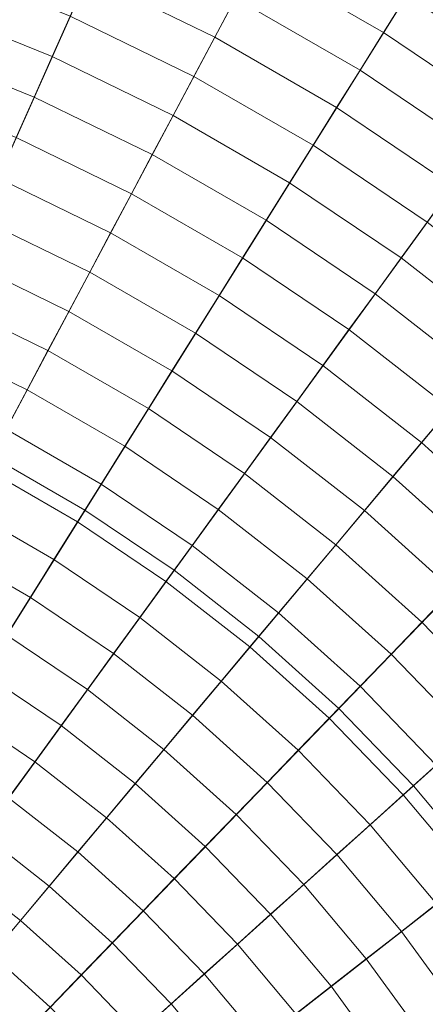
# Model space of a CAD drawing. Header units: centimetres. Extents: x -3.01 to 4.18, y -5.46 to 1.74.
# Tile 243 of 256: x 1.07 to 1.34, y -1.33 to -0.69. Entities that reach past the tile are written whole.
import ezdxf

# ---------------------------------------------------------------- set-up
doc = ezdxf.new("R2010")
doc.units = ezdxf.units.CM
doc.header["$LTSCALE"] = 2.54
doc.layers.add('Lucido design-1', color=7, linetype='Continuous')

# ---------------------------------------------------------------- blocks, each defined once
blk = doc.blocks.new('Gruppo-1')
at = {"color": 142, "linetype": 'Continuous', "lineweight": 9}
for points in [[(1.11598, -1.01289, 36.39157), (1.05557, -0.97801, 36.39157), (0.58636, -1.86046, 36.39157), (1.11598, -1.01289, 36.39157)], [(0.58636, -1.86046, 37.29882), (1.05557, -0.97801, 37.29882), (1.11598, -1.01289, 37.29882), (0.58636, -1.86046, 37.29882)], [(1.11598, -1.01289, 37.29882), (1.05557, -0.97801, 37.29882), (1.05557, -0.97801, 36.39157), (1.11598, -1.01289, 36.39157), (1.11598, -1.01289, 37.29882)], [(1.17381, -1.0519, 36.39157), (1.11598, -1.01289, 36.39157), (0.58636, -1.86046, 36.39157), (1.17381, -1.0519, 36.39157)], [(0.58636, -1.86046, 37.29882), (1.11598, -1.01289, 37.29882), (1.17381, -1.0519, 37.29882), (0.58636, -1.86046, 37.29882)], [(1.17381, -1.0519, 37.29882), (1.11598, -1.01289, 37.29882), (1.11598, -1.01289, 36.39157), (1.17381, -1.0519, 36.39157), (1.17381, -1.0519, 37.29882)], [(1.22879, -1.09485, 36.39157), (1.17381, -1.0519, 36.39157), (0.58636, -1.86046, 36.39157), (1.22879, -1.09485, 36.39157)], [(0.58636, -1.86046, 37.29882), (1.17381, -1.0519, 37.29882), (1.22879, -1.09485, 37.29882), (0.58636, -1.86046, 37.29882)], [(1.22879, -1.09485, 37.29882), (1.17381, -1.0519, 37.29882), (1.17381, -1.0519, 36.39157), (1.22879, -1.09485, 36.39157), (1.22879, -1.09485, 37.29882)], [(1.28063, -1.14153, 36.39157), (1.22879, -1.09485, 36.39157), (0.58636, -1.86046, 36.39157), (1.28063, -1.14153, 36.39157)], [(0.58636, -1.86046, 37.29882), (1.22879, -1.09485, 37.29882), (1.28063, -1.14153, 37.29882), (0.58636, -1.86046, 37.29882)], [(1.28063, -1.14153, 37.29882), (1.22879, -1.09485, 37.29882), (1.22879, -1.09485, 36.39157), (1.28063, -1.14153, 36.39157), (1.28063, -1.14153, 37.29882)], [(1.32909, -1.19171, 36.39157), (1.28063, -1.14153, 36.39157), (0.58636, -1.86046, 36.39157), (1.32909, -1.19171, 36.39157)], [(0.58636, -1.86046, 37.29882), (1.28063, -1.14153, 37.29882), (1.32909, -1.19171, 37.29882), (0.58636, -1.86046, 37.29882)], [(1.32909, -1.19171, 37.29882), (1.28063, -1.14153, 37.29882), (1.28063, -1.14153, 36.39157), (1.32909, -1.19171, 36.39157), (1.32909, -1.19171, 37.29882)], [(1.37393, -1.24515, 36.39157), (1.32909, -1.19171, 36.39157), (0.58636, -1.86046, 36.39157), (1.37393, -1.24515, 36.39157)], [(0.58636, -1.86046, 37.29882), (1.32909, -1.19171, 37.29882), (1.37393, -1.24515, 37.29882), (0.58636, -1.86046, 37.29882)], [(1.37393, -1.24515, 37.29882), (1.32909, -1.19171, 37.29882), (1.32909, -1.19171, 36.39157), (1.37393, -1.24515, 36.39157), (1.37393, -1.24515, 37.29882)], [(1.41493, -1.30158, 36.39157), (1.37393, -1.24515, 36.39157), (0.58636, -1.86046, 36.39157), (1.41493, -1.30158, 36.39157)], [(0.58636, -1.86046, 37.29882), (1.37393, -1.24515, 37.29882), (1.41493, -1.30158, 37.29882), (0.58636, -1.86046, 37.29882)]]:
    blk.add_polyline3d(points, dxfattribs=at)
for points in [[(1.08719, 1.70314, 37.29766), (0.83739, 1.7294, 37.29766), (0.58651, -1.8583, 37.29766), (0.58666, -1.85832, 37.29766)], [(1.33456, 1.65953, 37.29766), (1.08719, 1.70314, 37.29766), (0.58666, -1.85832, 37.29766), (0.58681, -1.85835, 37.29766)], [(1.57828, 1.59876, 37.29766), (1.33456, 1.65953, 37.29766), (0.58681, -1.85835, 37.29766), (0.58696, -1.85838, 37.29766)], [(1.81716, 1.52114, 37.29766), (1.57828, 1.59876, 37.29766), (0.58696, -1.85838, 37.29766), (0.5871, -1.85843, 37.29766)], [(2.05005, 1.42705, 37.29766), (1.81716, 1.52114, 37.29766), (0.5871, -1.85843, 37.29766), (0.58724, -1.85849, 37.29766)], [(2.27581, 1.31694, 37.29766), (2.05005, 1.42705, 37.29766), (0.58724, -1.85849, 37.29766), (0.58738, -1.85855, 37.29766)], [(2.49334, 1.19135, 37.29766), (2.27581, 1.31694, 37.29766), (0.58738, -1.85855, 37.29766), (0.58751, -1.85863, 37.29766)], [(2.70158, 1.05089, 37.29766), (2.49334, 1.19135, 37.29766), (0.58751, -1.85863, 37.29766), (0.58763, -1.85871, 37.29766)], [(2.89951, 0.89625, 37.29766), (2.70158, 1.05089, 37.29766), (0.58763, -1.85871, 37.29766), (0.58775, -1.8588, 37.29766)], [(3.08618, 0.72817, 37.29766), (2.89951, 0.89625, 37.29766), (0.58775, -1.8588, 37.29766), (0.58786, -1.85891, 37.29766)], [(3.26066, 0.54749, 37.29766), (3.08618, 0.72817, 37.29766), (0.58786, -1.85891, 37.29766), (0.58797, -1.85901, 37.29766)], [(3.42212, 0.35507, 37.29766), (3.26066, 0.54749, 37.29766), (0.58797, -1.85901, 37.29766), (0.58806, -1.85913, 37.29766)], [(3.56976, 0.15187, 37.29766), (3.42212, 0.35507, 37.29766), (0.58806, -1.85913, 37.29766), (0.58815, -1.85925, 37.29766)], [(3.70286, -0.06115, 37.29766), (3.56976, 0.15187, 37.29766), (0.58815, -1.85925, 37.29766), (0.58823, -1.85938, 37.29766)], [(3.82078, -0.28293, 37.29766), (3.70286, -0.06115, 37.29766), (0.58823, -1.85938, 37.29766), (0.5883, -1.85951, 37.29766)], [(3.92295, -0.51239, 37.29766), (3.82078, -0.28293, 37.29766), (0.5883, -1.85951, 37.29766), (0.58837, -1.85965, 37.29766)], [(4.00886, -0.74842, 37.29766), (3.92295, -0.51239, 37.29766), (0.58837, -1.85965, 37.29766), (0.58842, -1.85979, 37.29766)], [(1.30965, -0.70295, 38.26948), (1.22715, -0.65532, 38.26948), (1.24061, -0.63, 38.26412), (1.32485, -0.67863, 38.26412)], [(1.20019, -0.70602, 38.27988), (1.11817, -0.66601, 38.27988), (1.12985, -0.63977, 38.27473), (1.21367, -0.68066, 38.27473)], [(1.29444, -0.72729, 38.27473), (1.21367, -0.68066, 38.27473), (1.22715, -0.65532, 38.26948), (1.30965, -0.70295, 38.26948)], [(1.40549, -0.73302, 38.26412), (1.32485, -0.67863, 38.26412), (1.34004, -0.65432, 38.25867), (1.42234, -0.70984, 38.25867)], [(1.09478, -0.71853, 38.28989), (1.01389, -0.68584, 38.28989), (1.02372, -0.65882, 38.28493), (1.10648, -0.69226, 38.28493)], [(1.1867, -0.73139, 38.28493), (1.10648, -0.69226, 38.28493), (1.11817, -0.66601, 38.27988), (1.20019, -0.70602, 38.27988)], [(1.27923, -0.75165, 38.27988), (1.20019, -0.70602, 38.27988), (1.21367, -0.68066, 38.27473), (1.29444, -0.72729, 38.27473)], [(1.38863, -0.75623, 38.26948), (1.30965, -0.70295, 38.26948), (1.32485, -0.67863, 38.26412), (1.40549, -0.73302, 38.26412)], [(1.08308, -0.74481, 38.29474), (1.00405, -0.71288, 38.29474), (1.01389, -0.68584, 38.28989), (1.09478, -0.71853, 38.28989)], [(1.1732, -0.75677, 38.28989), (1.09478, -0.71853, 38.28989), (1.10648, -0.69226, 38.28493), (1.1867, -0.73139, 38.28493)], [(1.264, -0.77602, 38.28493), (1.1867, -0.73139, 38.28493), (1.20019, -0.70602, 38.27988), (1.27923, -0.75165, 38.27988)], [(1.37176, -0.77945, 38.27473), (1.29444, -0.72729, 38.27473), (1.30965, -0.70295, 38.26948), (1.38863, -0.75623, 38.26948)], [(1.07137, -0.77111, 38.29949), (0.9942, -0.73993, 38.29949), (1.00405, -0.71288, 38.29474), (1.08308, -0.74481, 38.29474)], [(1.1597, -0.78218, 38.29474), (1.08308, -0.74481, 38.29474), (1.09478, -0.71853, 38.28989), (1.1732, -0.75677, 38.28989)], [(1.35488, -0.80268, 38.27988), (1.27923, -0.75165, 38.27988), (1.29444, -0.72729, 38.27473), (1.37176, -0.77945, 38.27473)], [(1.24876, -0.8004, 38.28989), (1.1732, -0.75677, 38.28989), (1.1867, -0.73139, 38.28493), (1.264, -0.77602, 38.28493)], [(1.14618, -0.80759, 38.29949), (1.07137, -0.77111, 38.29949), (1.08308, -0.74481, 38.29474), (1.1597, -0.78218, 38.29474)], [(4.07809, -0.98987, 37.29766), (4.00886, -0.74842, 37.29766), (0.58842, -1.85979, 37.29766), (0.58846, -1.85994, 37.29766)], [(1.33799, -0.82593, 38.28493), (1.264, -0.77602, 38.28493), (1.27923, -0.75165, 38.27988), (1.35488, -0.80268, 38.27988)], [(1.23352, -0.8248, 38.29474), (1.1597, -0.78218, 38.29474), (1.1732, -0.75677, 38.28989), (1.24876, -0.8004, 38.28989)], [(1.13266, -0.83302, 38.30415), (1.05966, -0.79742, 38.30415), (1.07137, -0.77111, 38.29949), (1.14618, -0.80759, 38.29949)], [(1.32109, -0.84919, 38.28989), (1.24876, -0.8004, 38.28989), (1.264, -0.77602, 38.28493), (1.33799, -0.82593, 38.28493)], [(1.21826, -0.84921, 38.29949), (1.14618, -0.80759, 38.29949), (1.1597, -0.78218, 38.29474), (1.23352, -0.8248, 38.29474)], [(1.11913, -0.85847, 38.3087), (1.04794, -0.82375, 38.3087), (1.05966, -0.79742, 38.30415), (1.13266, -0.83302, 38.30415)], [(1.30418, -0.87246, 38.29474), (1.23352, -0.8248, 38.29474), (1.24876, -0.8004, 38.28989), (1.32109, -0.84919, 38.28989)], [(1.203, -0.87363, 38.30415), (1.13266, -0.83302, 38.30415), (1.14618, -0.80759, 38.29949), (1.21826, -0.84921, 38.29949)], [(1.10559, -0.88393, 38.31315), (1.03621, -0.85009, 38.31315), (1.04794, -0.82375, 38.3087), (1.11913, -0.85847, 38.3087)], [(1.28726, -0.89575, 38.29949), (1.21826, -0.84921, 38.29949), (1.23352, -0.8248, 38.29474), (1.30418, -0.87246, 38.29474)], [(1.38985, -0.9029, 38.28989), (1.32109, -0.84919, 38.28989), (1.33799, -0.82593, 38.28493), (1.40833, -0.88088, 38.28493)], [(1.18773, -0.89807, 38.3087), (1.11913, -0.85847, 38.3087), (1.13266, -0.83302, 38.30415), (1.203, -0.87363, 38.30415)], [(1.27033, -0.91905, 38.30415), (1.203, -0.87363, 38.30415), (1.21826, -0.84921, 38.29949), (1.28726, -0.89575, 38.29949)], [(1.37135, -0.92494, 38.29474), (1.30418, -0.87246, 38.29474), (1.32109, -0.84919, 38.28989), (1.38985, -0.9029, 38.28989)], [(1.09205, -0.9094, 38.31751), (1.02447, -0.87644, 38.31751), (1.03621, -0.85009, 38.31315), (1.10559, -0.88393, 38.31315)], [(1.17245, -0.92253, 38.31315), (1.10559, -0.88393, 38.31315), (1.11913, -0.85847, 38.3087), (1.18773, -0.89807, 38.3087)], [(1.25339, -0.94237, 38.3087), (1.18773, -0.89807, 38.3087), (1.203, -0.87363, 38.30415), (1.27033, -0.91905, 38.30415)], [(1.35285, -0.94699, 38.29949), (1.28726, -0.89575, 38.29949), (1.30418, -0.87246, 38.29474), (1.37135, -0.92494, 38.29474)], [(1.0785, -0.93489, 38.32176), (1.01273, -0.90281, 38.32176), (1.02447, -0.87644, 38.31751), (1.09205, -0.9094, 38.31751)], [(1.15716, -0.94699, 38.31751), (1.09205, -0.9094, 38.31751), (1.10559, -0.88393, 38.31315), (1.17245, -0.92253, 38.31315)], [(1.23645, -0.9657, 38.31315), (1.17245, -0.92253, 38.31315), (1.18773, -0.89807, 38.3087), (1.25339, -0.94237, 38.3087)], [(1.33434, -0.96906, 38.30415), (1.27033, -0.91905, 38.30415), (1.28726, -0.89575, 38.29949), (1.35285, -0.94699, 38.29949)], [(1.06494, -0.96039, 38.32591), (1.00099, -0.92919, 38.32591), (1.01273, -0.90281, 38.32176), (1.0785, -0.93489, 38.32176)], [(1.14186, -0.97147, 38.32176), (1.0785, -0.93489, 38.32176), (1.09205, -0.9094, 38.31751), (1.15716, -0.94699, 38.31751)], [(1.31581, -0.99113, 38.3087), (1.25339, -0.94237, 38.3087), (1.27033, -0.91905, 38.30415), (1.33434, -0.96906, 38.30415)], [(1.21949, -0.98903, 38.31751), (1.15716, -0.94699, 38.31751), (1.17245, -0.92253, 38.31315), (1.23645, -0.9657, 38.31315)], [(1.12656, -0.99596, 38.32591), (1.06494, -0.96039, 38.32591), (1.0785, -0.93489, 38.32176), (1.14186, -0.97147, 38.32176)], [(1.29728, -1.01322, 38.31315), (1.23645, -0.9657, 38.31315), (1.25339, -0.94237, 38.3087), (1.31581, -0.99113, 38.3087)], [(1.20252, -1.01239, 38.32176), (1.14186, -0.97147, 38.32176), (1.15716, -0.94699, 38.31751), (1.21949, -0.98903, 38.31751)], [(1.3947, -1.02341, 38.30415), (1.33434, -0.96906, 38.30415), (1.35285, -0.94699, 38.29949), (1.4147, -1.00269, 38.29949)], [(1.11125, -1.02046, 38.32997), (1.05138, -0.9859, 38.32997), (1.06494, -0.96039, 38.32591), (1.12656, -0.99596, 38.32591)], [(1.27873, -1.03532, 38.31751), (1.21949, -0.98903, 38.31751), (1.23645, -0.9657, 38.31315), (1.29728, -1.01322, 38.31315)], [(1.37468, -1.04414, 38.3087), (1.31581, -0.99113, 38.3087), (1.33434, -0.96906, 38.30415), (1.3947, -1.02341, 38.30415)], [(1.18555, -1.03575, 38.32591), (1.12656, -0.99596, 38.32591), (1.14186, -0.97147, 38.32176), (1.20252, -1.01239, 38.32176)], [(4.13032, -1.23557, 37.29766), (4.07809, -0.98987, 37.29766), (0.58846, -1.85994, 37.29766), (0.58849, -1.86009, 37.29766)], [(1.09593, -1.04498, 38.33392), (1.0378, -1.01142, 38.33392), (1.05138, -0.9859, 38.32997), (1.11125, -1.02046, 38.32997)], [(1.26018, -1.05743, 38.32176), (1.20252, -1.01239, 38.32176), (1.21949, -0.98903, 38.31751), (1.27873, -1.03532, 38.31751)], [(1.16857, -1.05913, 38.32997), (1.11125, -1.02046, 38.32997), (1.12656, -0.99596, 38.32591), (1.18555, -1.03575, 38.32591)], [(1.35465, -1.06488, 38.31315), (1.29728, -1.01322, 38.31315), (1.31581, -0.99113, 38.3087), (1.37468, -1.04414, 38.3087)], [(1.08061, -1.06951, 38.33777), (1.02423, -1.03696, 38.33777), (1.0378, -1.01142, 38.33392), (1.09593, -1.04498, 38.33392)], [(1.24162, -1.07956, 38.32591), (1.18555, -1.03575, 38.32591), (1.20252, -1.01239, 38.32176), (1.26018, -1.05743, 38.32176)], [(1.33461, -1.08563, 38.31751), (1.27873, -1.03532, 38.31751), (1.29728, -1.01322, 38.31315), (1.35465, -1.06488, 38.31315)], [(1.15157, -1.08251, 38.33392), (1.09593, -1.04498, 38.33392), (1.11125, -1.02046, 38.32997), (1.16857, -1.05913, 38.32997)], [(1.06527, -1.09404, 38.34153), (1.01064, -1.0625, 38.34153), (1.02423, -1.03696, 38.33777), (1.08061, -1.06951, 38.33777)], [(1.22305, -1.10169, 38.32997), (1.16857, -1.05913, 38.32997), (1.18555, -1.03575, 38.32591), (1.24162, -1.07956, 38.32591)], [(1.31456, -1.10639, 38.32176), (1.26018, -1.05743, 38.32176), (1.27873, -1.03532, 38.31751), (1.33461, -1.08563, 38.31751)], [(1.13458, -1.10591, 38.33777), (1.08061, -1.06951, 38.33777), (1.09593, -1.04498, 38.33392), (1.15157, -1.08251, 38.33392)], [(1.20446, -1.12383, 38.33392), (1.15157, -1.08251, 38.33392), (1.16857, -1.05913, 38.32997), (1.22305, -1.10169, 38.32997)], [(1.29449, -1.12717, 38.32591), (1.24162, -1.07956, 38.32591), (1.26018, -1.05743, 38.32176), (1.31456, -1.10639, 38.32176)], [(1.38683, -1.13971, 38.31751), (1.33461, -1.08563, 38.31751), (1.35465, -1.06488, 38.31315), (1.40827, -1.12041, 38.31315)], [(1.11757, -1.12932, 38.34153), (1.06527, -1.09404, 38.34153), (1.08061, -1.06951, 38.33777), (1.13458, -1.10591, 38.33777)], [(1.27442, -1.14795, 38.32997), (1.22305, -1.10169, 38.32997), (1.24162, -1.07956, 38.32591), (1.29449, -1.12717, 38.32591)], [(1.18587, -1.14599, 38.33777), (1.13458, -1.10591, 38.33777), (1.15157, -1.08251, 38.33392), (1.20446, -1.12383, 38.33392)], [(1.36538, -1.15903, 38.32176), (1.31456, -1.10639, 38.32176), (1.33461, -1.08563, 38.31751), (1.38683, -1.13971, 38.31751)], [(1.10055, -1.15273, 38.34518), (1.04993, -1.11859, 38.34518), (1.06527, -1.09404, 38.34153), (1.11757, -1.12932, 38.34153)], [(1.25434, -1.16874, 38.33392), (1.20446, -1.12383, 38.33392), (1.22305, -1.10169, 38.32997), (1.27442, -1.14795, 38.32997)], [(1.16728, -1.16815, 38.34153), (1.11757, -1.12932, 38.34153), (1.13458, -1.10591, 38.33777), (1.18587, -1.14599, 38.33777)], [(1.34392, -1.17835, 38.32591), (1.29449, -1.12717, 38.32591), (1.31456, -1.10639, 38.32176), (1.36538, -1.15903, 38.32176)], [(1.08353, -1.17616, 38.34873), (1.03459, -1.14315, 38.34873), (1.04993, -1.11859, 38.34518), (1.10055, -1.15273, 38.34518)], [(1.23425, -1.18955, 38.33777), (1.18587, -1.14599, 38.33777), (1.20446, -1.12383, 38.33392), (1.25434, -1.16874, 38.33392)], [(1.14867, -1.19033, 38.34518), (1.10055, -1.15273, 38.34518), (1.11757, -1.12932, 38.34153), (1.16728, -1.16815, 38.34153)], [(1.32245, -1.19768, 38.32997), (1.27442, -1.14795, 38.32997), (1.29449, -1.12717, 38.32591), (1.34392, -1.17835, 38.32591)], [(1.0665, -1.1996, 38.35218), (1.01923, -1.16772, 38.35218), (1.03459, -1.14315, 38.34873), (1.08353, -1.17616, 38.34873)], [(1.21415, -1.21036, 38.34153), (1.16728, -1.16815, 38.34153), (1.18587, -1.14599, 38.33777), (1.23425, -1.18955, 38.33777)], [(1.30097, -1.21703, 38.33392), (1.25434, -1.16874, 38.33392), (1.27442, -1.14795, 38.32997), (1.32245, -1.19768, 38.32997)], [(1.13006, -1.21251, 38.34873), (1.08353, -1.17616, 38.34873), (1.10055, -1.15273, 38.34518), (1.14867, -1.19033, 38.34518)], [(1.19405, -1.23118, 38.34518), (1.14867, -1.19033, 38.34518), (1.16728, -1.16815, 38.34153), (1.21415, -1.21036, 38.34153)], [(1.27948, -1.23638, 38.33777), (1.23425, -1.18955, 38.33777), (1.25434, -1.16874, 38.33392), (1.30097, -1.21703, 38.33392)], [(1.11143, -1.2347, 38.35218), (1.0665, -1.1996, 38.35218), (1.08353, -1.17616, 38.34873), (1.13006, -1.21251, 38.34873)], [(1.36689, -1.25064, 38.32997), (1.32245, -1.19768, 38.32997), (1.34392, -1.17835, 38.32591), (1.38966, -1.23286, 38.32591)], [(1.17393, -1.25202, 38.34873), (1.13006, -1.21251, 38.34873), (1.14867, -1.19033, 38.34518), (1.19405, -1.23118, 38.34518)], [(1.25797, -1.25574, 38.34153), (1.21415, -1.21036, 38.34153), (1.23425, -1.18955, 38.33777), (1.27948, -1.23638, 38.33777)], [(1.0928, -1.25691, 38.35553), (1.04947, -1.22305, 38.35553), (1.0665, -1.1996, 38.35218), (1.11143, -1.2347, 38.35218)], [(1.34411, -1.26844, 38.33392), (1.30097, -1.21703, 38.33392), (1.32245, -1.19768, 38.32997), (1.36689, -1.25064, 38.32997)], [(1.1538, -1.27286, 38.35218), (1.11143, -1.2347, 38.35218), (1.13006, -1.21251, 38.34873), (1.17393, -1.25202, 38.34873)], [(1.23646, -1.27511, 38.34518), (1.19405, -1.23118, 38.34518), (1.21415, -1.21036, 38.34153), (1.25797, -1.25574, 38.34153)], [(1.32132, -1.28625, 38.33777), (1.27948, -1.23638, 38.33777), (1.30097, -1.21703, 38.33392), (1.34411, -1.26844, 38.33392)], [(1.07417, -1.27912, 38.35878), (1.03243, -1.24651, 38.35878), (1.04947, -1.22305, 38.35553), (1.0928, -1.25691, 38.35553)], [(1.21494, -1.29448, 38.34873), (1.17393, -1.25202, 38.34873), (1.19405, -1.23118, 38.34518), (1.23646, -1.27511, 38.34518)], [(4.16527, -1.4843, 37.29766), (4.13032, -1.23557, 37.29766), (0.58849, -1.86009, 37.29766), (0.58851, -1.86023, 37.29766)], [(1.13367, -1.2937, 38.35553), (1.0928, -1.25691, 38.35553), (1.11143, -1.2347, 38.35218), (1.1538, -1.27286, 38.35218)], [(1.29852, -1.30406, 38.34153), (1.25797, -1.25574, 38.34153), (1.27948, -1.23638, 38.33777), (1.32132, -1.28625, 38.33777)], [(1.05552, -1.30134, 38.36193), (1.01538, -1.26997, 38.36193), (1.03243, -1.24651, 38.35878), (1.07417, -1.27912, 38.35878)], [(1.19341, -1.31387, 38.35218), (1.1538, -1.27286, 38.35218), (1.17393, -1.25202, 38.34873), (1.21494, -1.29448, 38.34873)], [(1.11353, -1.31456, 38.35878), (1.07417, -1.27912, 38.35878), (1.0928, -1.25691, 38.35553), (1.13367, -1.2937, 38.35553)], [(1.27571, -1.32188, 38.34518), (1.23646, -1.27511, 38.34518), (1.25797, -1.25574, 38.34153), (1.29852, -1.30406, 38.34153)], [(1.35959, -1.33891, 38.33777), (1.32132, -1.28625, 38.33777), (1.34411, -1.26844, 38.33392), (1.38356, -1.32274, 38.33392)], [(1.17187, -1.33326, 38.35553), (1.13367, -1.2937, 38.35553), (1.1538, -1.27286, 38.35218), (1.19341, -1.31387, 38.35218)], [(1.25289, -1.33971, 38.34873), (1.21494, -1.29448, 38.34873), (1.23646, -1.27511, 38.34518), (1.27571, -1.32188, 38.34518)], [(1.09338, -1.33543, 38.36193), (1.05552, -1.30134, 38.36193), (1.07417, -1.27912, 38.35878), (1.11353, -1.31456, 38.35878)], [(1.3356, -1.35509, 38.34153), (1.29852, -1.30406, 38.34153), (1.32132, -1.28625, 38.33777), (1.35959, -1.33891, 38.33777)], [(1.15033, -1.35266, 38.35878), (1.11353, -1.31456, 38.35878), (1.13367, -1.2937, 38.35553), (1.17187, -1.33326, 38.35553)], [(1.23006, -1.35755, 38.35218), (1.19341, -1.31387, 38.35218), (1.21494, -1.29448, 38.34873), (1.25289, -1.33971, 38.34873)], [(1.07323, -1.3563, 38.36498), (1.03687, -1.32356, 38.36498), (1.05552, -1.30134, 38.36193), (1.09338, -1.33543, 38.36193)], [(1.3116, -1.37128, 38.34518), (1.27571, -1.32188, 38.34518), (1.29852, -1.30406, 38.34153), (1.3356, -1.35509, 38.34153)], [(1.12877, -1.37207, 38.36193), (1.09338, -1.33543, 38.36193), (1.11353, -1.31456, 38.35878), (1.15033, -1.35266, 38.35878)], [(1.20722, -1.37539, 38.35553), (1.17187, -1.33326, 38.35553), (1.19341, -1.31387, 38.35218), (1.23006, -1.35755, 38.35218)], [(1.28759, -1.38747, 38.34873), (1.25289, -1.33971, 38.34873), (1.27571, -1.32188, 38.34518), (1.3116, -1.37128, 38.34518)], [(1.18437, -1.39324, 38.35878), (1.15033, -1.35266, 38.35878), (1.17187, -1.33326, 38.35553), (1.20722, -1.37539, 38.35553)]]:
    blk.add_3dface(points, dxfattribs=at)

msp = doc.modelspace()

# ---------------------------------------------------------------- block references
at = {"layer": 'Lucido design-1', "color": 7}
msp.add_blockref('Gruppo-1', (0, 0), dxfattribs=at)

doc.saveas('drawing.dxf')
